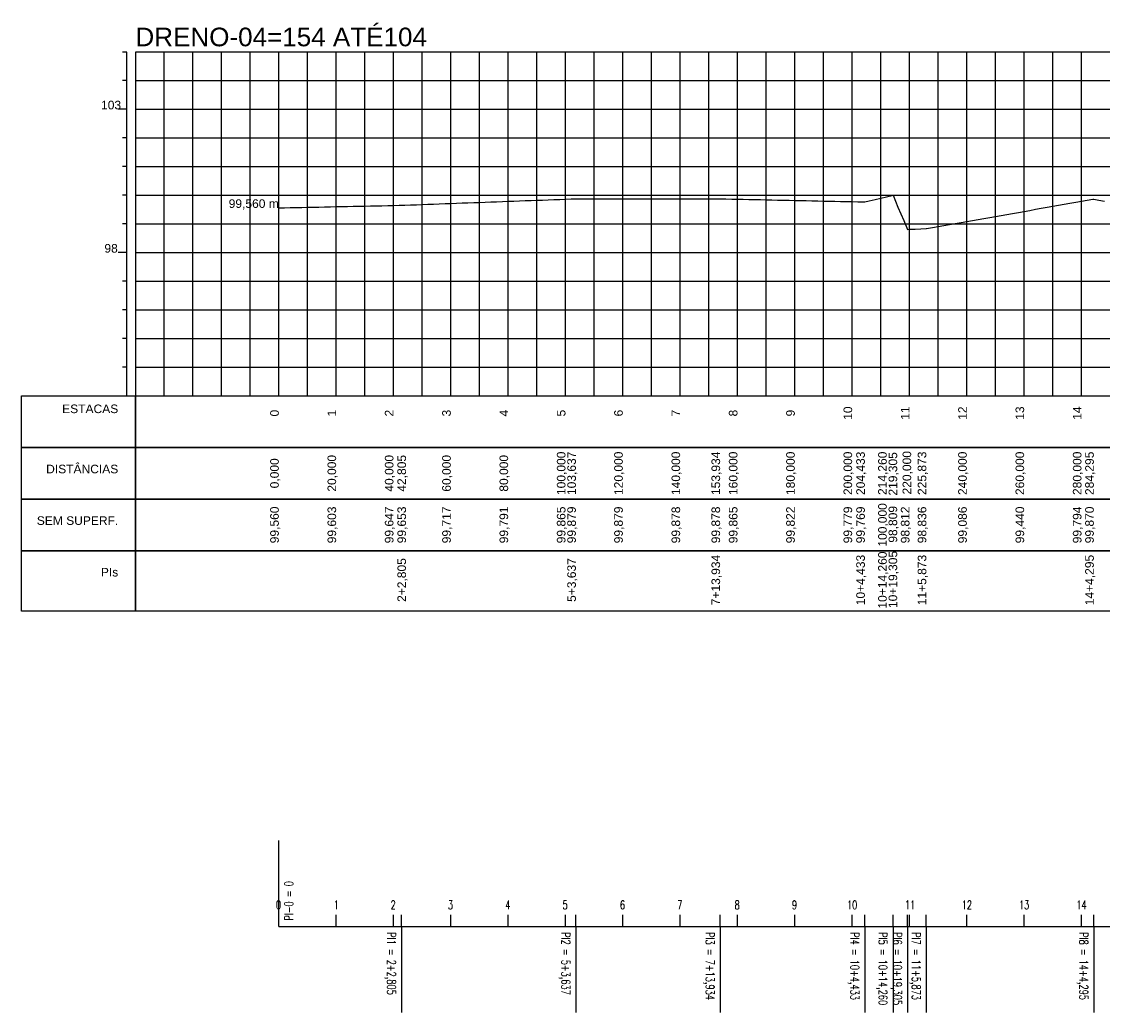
# Model space of a CAD drawing. Extents: x 4746 to 5515, y 9528 to 10240.
# Tile 2 of 4: x 4746 to 5123, y 9894 to 10240. Entities that reach past the tile are written whole.
import ezdxf
from ezdxf.enums import TextEntityAlignment as Align

# ---------------------------------------------------------------- set-up
doc = ezdxf.new("R2010")
doc.units = 0
doc.header["$MEASUREMENT"] = 0
doc.linetypes.add('CONTINUO', pattern=[0])
doc.layers.get('0').update_dxf_attribs({"linetype": 'CONTINUOUS'})
doc.styles.add('$PF_GREIDE', font='ARIAL.TTF')
doc.styles.add('$VIAS_TEXTOS_PERFIL0', font='ARIAL.TTF')
doc.styles.add('SIMPLEX', font='simplex', dxfattribs={"height": 0.2})

msp = doc.modelspace()

# ---------------------------------------------------------------- linework, layer by layer
at = {"color": 30}
for p, q in [((4782.32, 10229.23), (4780.82, 10229.23)), ((4795.32, 10109.23), (4795.32, 10229.23)), ((4805.32, 10109.23), (4805.32, 10229.23)), ((4815.32, 10109.23), (4815.32, 10229.23)), ((4825.32, 10109.23), (4825.32, 10229.23)), ((4845.32, 10109.23), (4845.32, 10229.23)), ((4855.32, 10109.23), (4855.32, 10229.23)), ((4865.32, 10109.23), (4865.32, 10229.23)), ((4875.32, 10109.23), (4875.32, 10229.23)), ((4895.32, 10109.23), (4895.32, 10229.23)), ((4905.32, 10109.23), (4905.32, 10229.23)), ((4915.32, 10109.23), (4915.32, 10229.23)), ((4925.32, 10109.23), (4925.32, 10229.23)), ((4945.32, 10109.23), (4945.32, 10229.23)), ((4955.32, 10109.23), (4955.32, 10229.23)), ((4965.32, 10109.23), (4965.32, 10229.23)), ((4975.32, 10109.23), (4975.32, 10229.23)), ((4995.32, 10109.23), (4995.32, 10229.23)), ((5005.32, 10109.23), (5005.32, 10229.23)), ((5015.32, 10109.23), (5015.32, 10229.23)), ((5025.32, 10109.23), (5025.32, 10229.23)), ((5045.32, 10109.23), (5045.32, 10229.23)), ((5055.32, 10109.23), (5055.32, 10229.23)), ((5065.32, 10109.23), (5065.32, 10229.23)), ((5075.32, 10109.23), (5075.32, 10229.23)), ((5095.32, 10109.23), (5095.32, 10229.23)), ((5105.32, 10109.23), (5105.32, 10229.23)), ((5115.32, 10109.23), (5115.32, 10229.23)), ((4782.32, 10219.23), (4780.82, 10219.23)), ((4785.32, 10219.23), (5515.32, 10219.23)), ((4782.32, 10199.23), (4780.82, 10199.23)), ((4785.32, 10199.23), (5515.32, 10199.23)), ((4782.32, 10189.23), (4780.82, 10189.23)), ((4785.32, 10189.23), (5515.32, 10189.23)), ((4782.32, 10179.23), (4780.82, 10179.23)), ((4785.32, 10179.23), (5515.32, 10179.23)), ((4782.32, 10169.23), (4780.82, 10169.23)), ((4785.32, 10169.23), (5515.32, 10169.23)), ((4782.32, 10149.23), (4780.82, 10149.23)), ((4785.32, 10149.23), (5515.32, 10149.23)), ((4782.32, 10139.23), (4780.82, 10139.23)), ((4785.32, 10139.23), (5515.32, 10139.23)), ((4782.32, 10129.23), (4780.82, 10129.23)), ((4785.32, 10129.23), (5515.32, 10129.23)), ((4782.32, 10119.23), (4780.82, 10119.23)), ((4785.32, 10119.23), (5515.32, 10119.23))]:
    msp.add_line(p, q, dxfattribs=at)
at = {"color": 36}
for p, q in [((4782.32, 10109.23), (4782.32, 10229.23)), ((4835.32, 10109.23), (4835.32, 10229.23)), ((4885.32, 10109.23), (4885.32, 10229.23)), ((4935.32, 10109.23), (4935.32, 10229.23)), ((4985.32, 10109.23), (4985.32, 10229.23)), ((5035.32, 10109.23), (5035.32, 10229.23)), ((5085.32, 10109.23), (5085.32, 10229.23)), ((4782.32, 10209.23), (4779.32, 10209.23)), ((4785.32, 10209.23), (5515.32, 10209.23)), ((4782.32, 10159.23), (4779.32, 10159.23)), ((4785.32, 10159.23), (5515.32, 10159.23))]:
    msp.add_line(p, q, dxfattribs=at)
at = {"color": 36, "linetype": 'CONTINUOUS'}
for p, q in [((4745.61, 10055.23), (4785.32, 10055.23)), ((4745.61, 10034.14), (4745.61, 10055.23)), ((4785.32, 10055.23), (5515.32, 10055.23)), ((4785.32, 10034.14), (4785.32, 10055.23)), ((4785.32, 10055.23), (4785.32, 10034.14)), ((4785.32, 10034.14), (4745.61, 10034.14)), ((5515.32, 10034.14), (4785.32, 10034.14))]:
    msp.add_line(p, q, dxfattribs=at)
for points in [[(4785.32, 10109.23), (5515.32, 10109.23), (5515.32, 10229.23), (4785.32, 10229.23)], [(4745.61, 10109.23), (4785.32, 10109.23), (4785.32, 10091.23), (4745.61, 10091.23)], [(4785.32, 10109.23), (5515.32, 10109.23), (5515.32, 10091.23), (4785.32, 10091.23)], [(4745.61, 10091.23), (4785.32, 10091.23), (4785.32, 10073.23), (4745.61, 10073.23)], [(4785.32, 10091.23), (5515.32, 10091.23), (5515.32, 10073.23), (4785.32, 10073.23)], [(4745.61, 10073.23), (4785.32, 10073.23), (4785.32, 10055.23), (4745.61, 10055.23)], [(4785.32, 10073.23), (5515.32, 10073.23), (5515.32, 10055.23), (4785.32, 10055.23)]]:
    msp.add_lwpolyline(points, close=True, dxfattribs=at)
at = {"color": 5, "linetype": 'CONTINUOUS'}
msp.add_lwpolyline([(4835.32, 10174.83), (4837.32, 10174.88), (4839.32, 10174.92), (4841.32, 10174.96), (4843.32, 10175.01), (4845.32, 10175.05), (4847.32, 10175.09), (4849.32, 10175.14), (4851.32, 10175.18), (4853.32, 10175.22), (4855.32, 10175.27), (4857.32, 10175.31), (4859.32, 10175.35), (4861.32, 10175.4), (4863.32, 10175.44), (4865.32, 10175.48), (4867.32, 10175.53), (4869.32, 10175.57), (4871.32, 10175.61), (4873.32, 10175.66), (4875.32, 10175.7), (4877.32, 10175.75), (4878.13, 10175.76), (4879.32, 10175.81), (4881.32, 10175.88), (4883.32, 10175.96), (4885.32, 10176.03), (4887.32, 10176.1), (4889.32, 10176.18), (4891.32, 10176.25), (4893.32, 10176.33), (4895.32, 10176.4), (4897.32, 10176.48), (4899.32, 10176.55), (4901.32, 10176.62), (4903.32, 10176.7), (4905.32, 10176.77), (4907.32, 10176.85), (4909.32, 10176.92), (4911.32, 10177), (4913.32, 10177.07), (4915.32, 10177.14), (4917.32, 10177.22), (4919.32, 10177.29), (4921.32, 10177.37), (4923.32, 10177.44), (4925.32, 10177.52), (4927.32, 10177.59), (4929.32, 10177.66), (4931.32, 10177.74), (4933.32, 10177.81), (4935.32, 10177.89), (4937.32, 10177.96), (4938.96, 10178.02), (4939.32, 10178.02), (4941.32, 10178.02), (4943.32, 10178.02), (4945.32, 10178.02), (4947.32, 10178.02), (4949.32, 10178.02), (4951.32, 10178.02), (4953.32, 10178.02), (4955.32, 10178.02), (4957.32, 10178.02), (4959.32, 10178.02), (4961.32, 10178.02), (4963.32, 10178.02), (4965.32, 10178.02), (4967.32, 10178.02), (4969.32, 10178.02), (4971.32, 10178.02), (4973.32, 10178.02), (4975.32, 10178.02), (4977.32, 10178.02), (4979.32, 10178.02), (4981.32, 10178.02), (4983.32, 10178.02), (4985.32, 10178.02), (4987.32, 10178.02), (4989.26, 10178.02), (4989.32, 10178.01), (4991.32, 10177.97), (4993.32, 10177.93), (4995.32, 10177.88), (4997.32, 10177.84), (4999.32, 10177.8), (5001.32, 10177.75), (5003.32, 10177.71), (5005.32, 10177.67), (5007.32, 10177.62), (5009.32, 10177.58), (5011.32, 10177.54), (5013.32, 10177.49), (5015.32, 10177.45), (5017.32, 10177.41), (5019.32, 10177.36), (5021.32, 10177.32), (5023.32, 10177.28), (5025.32, 10177.23), (5027.32, 10177.19), (5029.32, 10177.15), (5031.32, 10177.11), (5033.32, 10177.06), (5035.32, 10177.02), (5037.32, 10176.98), (5039.32, 10176.93), (5039.76, 10176.92), (5041.32, 10177.29), (5043.32, 10177.76), (5045.32, 10178.23), (5047.32, 10178.7), (5049.32, 10179.17), (5049.58, 10179.23), (5051.32, 10175.13), (5053.32, 10170.41), (5054.63, 10167.33), (5055.32, 10167.36), (5057.32, 10167.44), (5059.32, 10167.52), (5061.2, 10167.59), (5061.32, 10167.61), (5063.32, 10167.97), (5065.32, 10168.32), (5067.32, 10168.68), (5069.32, 10169.03), (5071.32, 10169.38), (5073.32, 10169.74), (5075.32, 10170.09), (5077.32, 10170.44), (5079.32, 10170.8), (5081.32, 10171.15), (5083.32, 10171.51), (5085.32, 10171.86), (5087.32, 10172.21), (5089.32, 10172.57), (5091.32, 10172.92), (5093.32, 10173.28), (5095.32, 10173.63), (5097.32, 10173.98), (5099.32, 10174.34), (5101.32, 10174.69), (5103.32, 10175.05), (5105.32, 10175.4), (5107.32, 10175.75), (5109.32, 10176.11), (5111.32, 10176.46), (5113.32, 10176.81), (5115.32, 10177.17), (5117.32, 10177.52), (5119.32, 10177.88), (5119.62, 10177.93), (5121.32, 10177.59), (5123.32, 10177.2)], dxfattribs=at)
at = {"color": 1, "linetype": 'CONTINUO'}
for points in [[(4835.32, 9924.14, 0), (4835.32, 9954.14, 0)], [(4878.13, 9924.14, 0), (4878.13, 9894.14, 0)], [(4938.96, 9924.14, 0), (4938.96, 9894.14, 0)], [(4989.26, 9924.14, 0), (4989.26, 9894.14, 0)], [(5039.76, 9924.14, 0), (5039.76, 9894.14, 0)], [(5049.58, 9924.14, 0), (5049.58, 9894.14, 0)], [(5054.63, 9924.14, 0), (5054.63, 9894.14, 0)], [(5061.2, 9924.14, 0), (5061.2, 9894.14, 0)], [(5119.62, 9924.14, 0), (5119.62, 9894.14, 0)]]:
    msp.add_polyline3d(points, dxfattribs=at)
at = {"color": 3, "linetype": 'CONTINUO'}
for points in [[(4835.32, 9924.14, 0), (4835.32, 9928.14, 0)], [(4855.32, 9924.14, 0), (4855.32, 9928.14, 0)], [(4875.32, 9924.14, 0), (4875.32, 9928.14, 0)], [(4878.13, 9924.14, 0), (4878.13, 9928.14, 0)], [(4895.32, 9924.14, 0), (4895.32, 9928.14, 0)], [(4915.32, 9924.14, 0), (4915.32, 9928.14, 0)], [(4935.32, 9924.14, 0), (4935.32, 9928.14, 0)], [(4938.96, 9924.14, 0), (4938.96, 9928.14, 0)], [(4955.32, 9924.14, 0), (4955.32, 9928.14, 0)], [(4975.32, 9924.14, 0), (4975.32, 9928.14, 0)], [(4989.26, 9924.14, 0), (4989.26, 9928.14, 0)], [(4995.32, 9924.14, 0), (4995.32, 9928.14, 0)], [(5015.32, 9924.14, 0), (5015.32, 9928.14, 0)], [(5035.32, 9924.14, 0), (5035.32, 9928.14, 0)], [(5039.76, 9924.14, 0), (5039.76, 9928.14, 0)], [(5049.58, 9924.14, 0), (5049.58, 9928.14, 0)], [(5054.63, 9924.14, 0), (5054.63, 9928.14, 0)], [(5055.32, 9924.14, 0), (5055.32, 9928.14, 0)], [(5061.2, 9924.14, 0), (5061.2, 9928.14, 0)], [(5075.32, 9924.14, 0), (5075.32, 9928.14, 0)], [(5095.32, 9924.14, 0), (5095.32, 9928.14, 0)], [(5115.32, 9924.14, 0), (5115.32, 9928.14, 0)], [(5119.62, 9924.14, 0), (5119.62, 9928.14, 0)]]:
    msp.add_polyline3d(points, dxfattribs=at)
at = {"color": 7, "linetype": 'CONTINUO'}
msp.add_polyline3d([(4835.32, 9924.14, 0), (4878.13, 9924.14, 0), (4938.96, 9924.14, 0), (4989.26, 9924.14, 0), (5039.76, 9924.14, 0), (5049.58, 9924.14, 0), (5054.63, 9924.14, 0), (5061.2, 9924.14, 0), (5119.62, 9924.14, 0), (5174.62, 9924.14, 0), (5174.76, 9924.14, 0), (5175.05, 9924.14, 0), (5226.5, 9924.14, 0), (5226.66, 9924.14, 0), (5276.91, 9924.14, 0), (5344.25, 9925.44, 0), (5386.88, 9926.1, 0), (5428.2, 9926.23, 0), (5488.15, 9927.68, 0), (5494.9, 9928.07, 0)], dxfattribs=at)
at = {"color": 2, "linetype": 'CONTINUO'}
for points in [[(4835.32, 9924.14, 0), (4878.13, 9924.14, 0)], [(4878.13, 9924.14, 0), (4938.96, 9924.14, 0)], [(4938.96, 9924.14, 0), (4989.26, 9924.14, 0)], [(4989.26, 9924.14, 0), (5039.76, 9924.14, 0)], [(5039.76, 9924.14, 0), (5049.58, 9924.14, 0)], [(5049.58, 9924.14, 0), (5054.63, 9924.14, 0)], [(5054.63, 9924.14, 0), (5061.2, 9924.14, 0)], [(5061.2, 9924.14, 0), (5119.62, 9924.14, 0)], [(5119.62, 9924.14, 0), (5174.62, 9924.14, 0)]]:
    msp.add_polyline3d(points, dxfattribs=at)

# ---------------------------------------------------------------- texts
at = {"color": 7, "linetype": 'CONTINUOUS', "style": '$VIAS_TEXTOS_PERFIL0'}
msp.add_text('DRENO-04=154 ATÉ104', height=6.5, dxfattribs=at).set_placement((4785.32, 10231.23))
at = {"color": 36, "linetype": 'CONTINUOUS', "style": '$PF_GREIDE'}
for s, p in [('103', (4776.82, 10209.23)), ('98', (4776.82, 10159.23))]:
    msp.add_text(s, height=3, dxfattribs=at).set_placement(p, align=Align.CENTER)
at = {"color": 7, "linetype": 'CONTINUOUS', "style": '$PF_GREIDE'}
for s, p in [('99,560 m', (4835.32, 10174.83)), ('ESTACAS', (4779.32, 10103.23)), ('DISTÂNCIAS', (4779.32, 10082.23)), ('SEM SUPERF.', (4779.32, 10064.23)), ('PIs', (4779.32, 10046.23))]:
    msp.add_text(s, height=3, dxfattribs=at).set_placement(p, align=Align.RIGHT)
for s, p in [('0', (4835.32, 10103.23)), ('1', (4855.32, 10103.23)), ('2', (4875.32, 10103.23)), ('3', (4895.32, 10103.23)), ('4', (4915.32, 10103.23)), ('5', (4935.32, 10103.23)), ('6', (4955.32, 10103.23)), ('7', (4975.32, 10103.23)), ('8', (4995.32, 10103.23)), ('9', (5015.32, 10103.23)), ('10', (5035.32, 10103.23)), ('11', (5055.32, 10103.23)), ('12', (5075.32, 10103.23)), ('13', (5095.32, 10103.23)), ('14', (5115.32, 10103.23)), ('100,000', (4935.32, 10082.23)), ('103,637', (4938.96, 10082.23)), ('120,000', (4955.32, 10082.23)), ('140,000', (4975.32, 10082.23)), ('153,934', (4989.26, 10082.23)), ('160,000', (4995.32, 10082.23)), ('180,000', (5015.32, 10082.23)), ('200,000', (5035.32, 10082.23)), ('204,433', (5039.76, 10082.23)), ('214,260', (5047.39, 10082.23)), ('219,305', (5051.04, 10082.03)), ('220,000', (5055.92, 10082.43)), ('225,873', (5061.2, 10082.23)), ('240,000', (5075.32, 10082.23)), ('260,000', (5095.32, 10082.23)), ('280,000', (5115.32, 10082.23)), ('284,295', (5119.62, 10082.23)), ('0,000', (4835.32, 10082.23)), ('20,000', (4855.32, 10082.23)), ('40,000', (4875.32, 10082.23)), ('42,805', (4879.7, 10082.23)), ('60,000', (4895.32, 10082.23)), ('80,000', (4915.32, 10082.23)), ('99,560', (4835.32, 10064.23)), ('99,603', (4855.32, 10064.23)), ('99,647', (4875.32, 10064.23)), ('99,653', (4879.7, 10064.23)), ('99,717', (4895.32, 10064.23)), ('99,791', (4915.32, 10064.23)), ('99,865', (4935.32, 10064.23)), ('99,879', (4938.96, 10064.23)), ('99,879', (4955.32, 10064.23)), ('99,878', (4975.32, 10064.23)), ('99,878', (4989.26, 10064.23)), ('99,865', (4995.32, 10064.23)), ('99,822', (5015.32, 10064.23)), ('99,779', (5035.32, 10064.23)), ('99,769', (5039.76, 10064.23)), ('100,000', (5047.39, 10064.23)), ('98,809', (5051.04, 10064.43)), ('98,812', (5055.32, 10064.23)), ('98,836', (5061.2, 10064.23)), ('99,086', (5075.32, 10064.23)), ('99,440', (5095.32, 10064.23)), ('99,794', (5115.32, 10064.23)), ('99,870', (5119.62, 10064.23)), ('2+2,805', (4879.7, 10044.99)), ('5+3,637', (4938.96, 10044.99)), ('7+13,934', (4989.26, 10044.99)), ('10+4,433', (5039.76, 10044.99)), ('10+14,260', (5047.39, 10044.99)), ('10+19,305', (5051.04, 10045.19)), ('11+5,873', (5061.2, 10044.99)), ('14+4,295', (5119.62, 10044.99))]:
    msp.add_text(s, height=3, rotation=90, dxfattribs=at).set_placement(p, align=Align.CENTER)
at = {"color": 7, "style": 'SIMPLEX', "width": 0.699986}
for s, rotation, p in [('PI-0 = 0', 90, (4840.32, 9926.14)), ('0', 0, (4834.32, 9930.14)), ('1', 0, (4854.52, 9930.14)), ('2', 0, (4874.32, 9930.14)), ('3', 360, (4894.32, 9930.14)), ('4', 360, (4914.32, 9930.14)), ('5', 360, (4934.32, 9930.14)), ('6', 360, (4954.32, 9930.14)), ('7', 360, (4974.32, 9930.14)), ('8', 360, (4994.32, 9930.14)), ('9', 360, (5014.32, 9930.14)), ('10', 360, (5033.52, 9930.14)), ('11', 360, (5053.72, 9930.14)), ('12', 360, (5073.52, 9930.14)), ('13', 360, (5093.52, 9930.14)), ('14', 360, (5113.52, 9930.14)), ('PI1 = 2+2,805', 270, (4873.13, 9922.14)), ('PI2 = 5+3,637', 270, (4933.96, 9922.14)), ('PI3 = 7+13,934', 270, (4984.26, 9922.14)), ('PI4 = 10+4,433', 270, (5034.76, 9922.14)), ('PI5 = 10+14,260', 270, (5044.58, 9922.14)), ('PI6 = 10+19,305', 270, (5049.63, 9922.14)), ('PI7 = 11+5,873', 270, (5056.2, 9922.14)), ('PI8 = 14+4,295', 270, (5114.62, 9922.14))]:
    msp.add_text(s, height=3, rotation=rotation, dxfattribs=at).set_placement(p)

doc.saveas('drawing.dxf')
